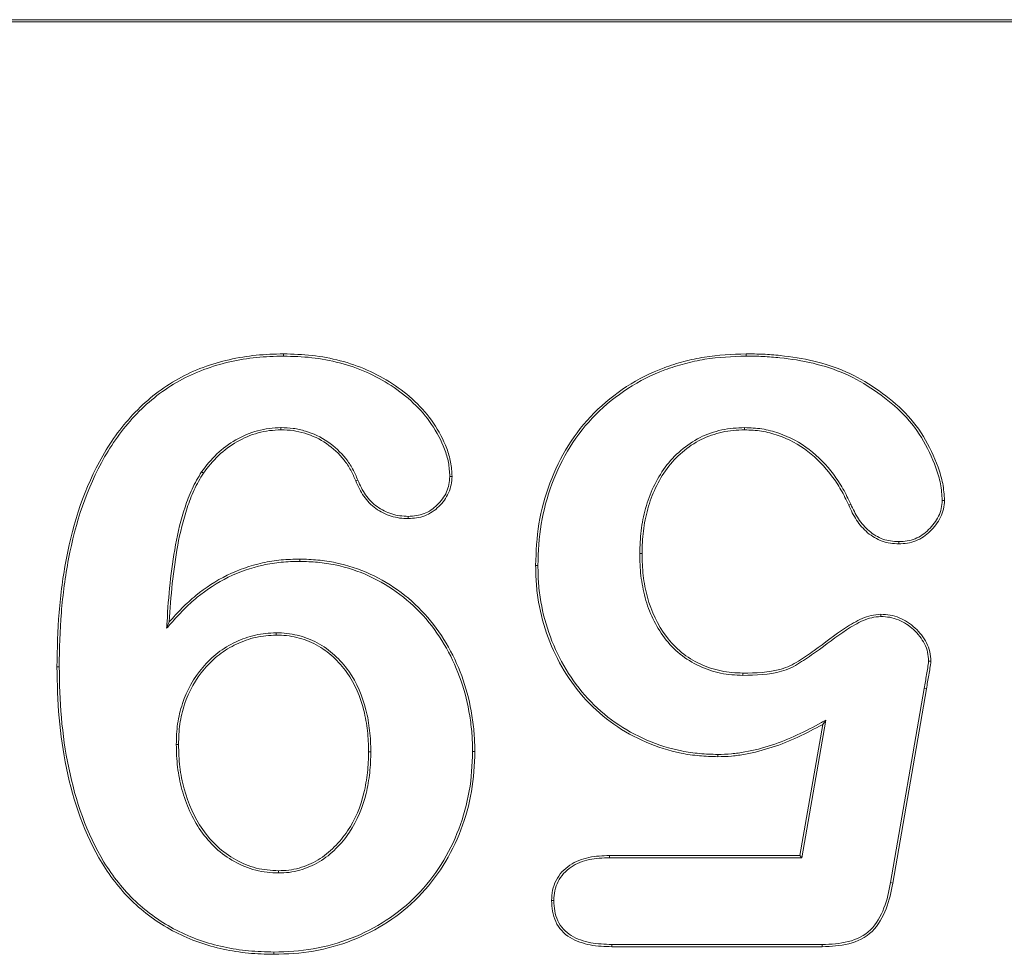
# Model space of a CAD drawing. Header units: millimetres. Extents: x 23 to 674, y 24 to 517.
# Tile 20 of 26: x 344.43 to 350.15, y 249.69 to 255.11. Entities that reach past the tile are written whole.
import ezdxf

# ---------------------------------------------------------------- set-up
doc = ezdxf.new("R2010")
doc.units = ezdxf.units.MM
doc.header["$LTSCALE"] = 2.5
doc.layers.add('Visible (ANSI)', color=7, linetype='Continuous', lineweight=9)
doc.layers.add('Visible Narrow (ANSI)', color=7, linetype='Continuous', lineweight=9)

msp = doc.modelspace()

# ---------------------------------------------------------------- linework, layer by layer
at = {"layer": 'Visible (ANSI)'}
for p, q in [((356.3858, 255.1132), (332.3858, 255.1132)), ((356.3858, 255.1001), (332.3858, 255.1001)), ((345.966, 253.1598), (345.966, 253.1729)), ((348.6529, 253.1598), (348.6528, 253.1729)), ((345.9515, 252.7448), (345.9515, 252.7317)), ((348.6439, 252.7448), (348.6439, 252.7317)), ((345.4905, 252.4881), (345.5013, 252.4807)), ((346.9319, 252.4615), (346.945, 252.4614)), ((349.2604, 252.3008), (349.2485, 252.2953)), ((349.7918, 252.3222), (349.8049, 252.3222)), ((346.6905, 252.2298), (346.6906, 252.2167)), ((349.5394, 252.0829), (349.5395, 252.0698)), ((348.0351, 252.014), (348.0482, 252.014)), ((346.0604, 251.9685), (346.0605, 251.9816)), ((347.4435, 251.945), (347.4304, 251.945)), ((349.4349, 251.6485), (349.4347, 251.6617)), ((345.2873, 251.5798), (345.3028, 251.6168)), ((345.9231, 251.5534), (345.9233, 251.5403)), ((349.7125, 251.3888), (349.7256, 251.3886)), ((344.6636, 251.3556), (344.6505, 251.3555)), ((348.634, 251.3066), (348.6342, 251.3197)), ((349.6872, 251.2309), (349.4921, 250.1031)), ((349.7001, 251.2287), (349.505, 250.1007)), ((348.9762, 250.2476), (349.1151, 251.0465)), ((349.1151, 251.0465), (349.0975, 251.0219)), ((348.9651, 250.2607), (349.0975, 251.0219)), ((345.3434, 250.9053), (345.3565, 250.9053)), ((346.4728, 250.8633), (346.4597, 250.8633)), ((347.0643, 250.864), (347.0774, 250.864)), ((348.4881, 250.8474), (348.488, 250.8343)), ((347.8593, 250.2607), (348.9651, 250.2607)), ((347.8595, 250.2476), (347.8593, 250.2607)), ((347.8595, 250.2476), (348.9762, 250.2476)), ((348.9762, 250.2476), (348.9651, 250.2607)), ((345.937, 250.1593), (345.9371, 250.1724)), ((349.4921, 250.1031), (349.505, 250.1007)), ((347.5359, 249.9993), (347.5228, 249.9994)), ((347.8732, 249.7443), (347.873, 249.7312)), ((349.0954, 249.7312), (347.873, 249.7312)), ((349.0953, 249.7443), (347.8732, 249.7443)), ((349.0953, 249.7443), (349.0954, 249.7312)), ((345.9102, 249.7002), (345.9102, 249.6871))]:
    msp.add_line(p, q, dxfattribs=at)
for points, knots in [([(344.6505, 251.3555), (344.6519, 251.4612), (344.654, 251.5669), (344.6717, 251.7776), (344.6854, 251.8825), (344.745, 252.1939), (344.8107, 252.3981), (344.9687, 252.6731), (345.032, 252.7587), (345.1789, 252.9109), (345.263, 252.9768), (345.4478, 253.0797), (345.5483, 253.1157), (345.7029, 253.1511), (345.7551, 253.16), (345.8603, 253.1704), (345.9132, 253.1717), (345.966, 253.1729)], [0, 0, 0, 0, 0.000316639, 0.000316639, 0.000633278, 0.000633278, 0.001266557, 0.001266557, 0.001583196, 0.001583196, 0.001899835, 0.001899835, 0.002216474, 0.002216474, 0.002374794, 0.002374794, 0.002533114, 0.002533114, 0.002533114, 0.002533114]), ([(344.6636, 251.3556), (344.665, 251.4612), (344.6671, 251.5663), (344.6847, 251.776), (344.6984, 251.8806), (344.7577, 252.1904), (344.823, 252.3932), (344.9796, 252.6657), (345.0422, 252.7504), (345.1875, 252.901), (345.2705, 252.966), (345.453, 253.0675), (345.5522, 253.1031), (345.7053, 253.1383), (345.757, 253.147), (345.8609, 253.1573), (345.9132, 253.1586), (345.966, 253.1598)], [0, 0, 0, 0, 0.00031392, 0.00031392, 0.00062803, 0.00062803, 0.001256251, 0.001256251, 0.001570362, 0.001570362, 0.001884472, 0.001884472, 0.002198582, 0.002198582, 0.002355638, 0.002355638, 0.002512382, 0.002512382, 0.002512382, 0.002512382]), ([(345.966, 253.1729), (346.0215, 253.1716), (346.0769, 253.1702), (346.187, 253.1576), (346.2416, 253.1472), (346.4028, 253.106), (346.5056, 253.0604), (346.691, 252.939), (346.775, 252.863), (346.8677, 252.725), (346.8944, 252.676), (346.9239, 252.5982), (346.9317, 252.5713), (346.9415, 252.5168), (346.9433, 252.4891), (346.945, 252.4614)], [0, 0, 0, 0, 0.000164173, 0.000164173, 0.000328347, 0.000328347, 0.000656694, 0.000656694, 0.000985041, 0.000985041, 0.001149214, 0.001149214, 0.001231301, 0.001231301, 0.001313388, 0.001313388, 0.001313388, 0.001313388]), ([(345.966, 253.1598), (346.0214, 253.1585), (346.0762, 253.1571), (346.1848, 253.1446), (346.239, 253.1343), (346.3984, 253.0936), (346.4997, 253.0486), (346.6825, 252.9289), (346.7652, 252.8541), (346.8562, 252.7185), (346.8826, 252.67), (346.9114, 252.5941), (346.919, 252.5681), (346.9284, 252.5157), (346.9302, 252.4889), (346.9319, 252.4615)], [0, 0, 0, 0, 0.000161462, 0.000161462, 0.000323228, 0.000323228, 0.000646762, 0.000646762, 0.000970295, 0.000970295, 0.001132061, 0.001132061, 0.001212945, 0.001212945, 0.001292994, 0.001292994, 0.001292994, 0.001292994]), ([(347.4304, 251.945), (347.4328, 252.0261), (347.4362, 252.1073), (347.4636, 252.2671), (347.4843, 252.346), (347.5409, 252.4979), (347.5765, 252.5713), (347.6625, 252.7087), (347.7133, 252.7725), (347.8845, 252.9453), (348.0242, 253.0348), (348.2138, 253.1063), (348.2526, 253.1182), (348.3311, 253.1387), (348.3706, 253.1479), (348.4906, 253.1671), (348.5719, 253.1715), (348.6528, 253.1729)], [0, 0, 0, 0, 0.000240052, 0.000240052, 0.000480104, 0.000480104, 0.000720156, 0.000720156, 0.000960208, 0.000960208, 0.001440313, 0.001440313, 0.001560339, 0.001560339, 0.001680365, 0.001680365, 0.001920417, 0.001920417, 0.001920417, 0.001920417]), ([(347.4435, 251.945), (347.4459, 252.0261), (347.4493, 252.106), (347.4763, 252.2641), (347.4969, 252.3422), (347.5529, 252.4925), (347.5882, 252.5653), (347.673, 252.7009), (347.7233, 252.764), (347.8925, 252.9347), (348.0306, 253.0232), (348.218, 253.0939), (348.2562, 253.1056), (348.3341, 253.126), (348.3731, 253.1351), (348.4916, 253.154), (348.5723, 253.1584), (348.6529, 253.1598)], [0, 0, 0, 0, 0.000237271, 0.000237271, 0.000474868, 0.000474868, 0.000712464, 0.000712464, 0.00095006, 0.00095006, 0.001425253, 0.001425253, 0.001544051, 0.001544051, 0.001662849, 0.001662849, 0.001900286, 0.001900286, 0.001900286, 0.001900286]), ([(348.6528, 253.1729), (348.6858, 253.1727), (348.7188, 253.1725), (348.7846, 253.1695), (348.8175, 253.1667), (348.9159, 253.1567), (348.9811, 253.1463), (349.1093, 253.1156), (349.1725, 253.0957), (349.2931, 253.0424), (349.3505, 253.0093), (349.4594, 252.9349), (349.5114, 252.894), (349.6059, 252.8018), (349.6476, 252.7501), (349.7165, 252.6375), (349.7448, 252.5776), (349.7784, 252.4845), (349.788, 252.4528), (349.8007, 252.3881), (349.8029, 252.3551), (349.8049, 252.3222)], [0, 0, 0, 0, 0.000098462, 0.000098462, 0.000196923, 0.000196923, 0.000393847, 0.000393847, 0.00059077, 0.00059077, 0.000787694, 0.000787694, 0.000984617, 0.000984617, 0.001181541, 0.001181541, 0.001378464, 0.001378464, 0.001476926, 0.001476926, 0.001575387, 0.001575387, 0.001575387, 0.001575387]), ([(348.6529, 253.1598), (348.6858, 253.1596), (348.7186, 253.1594), (348.7837, 253.1565), (348.8163, 253.1537), (348.9143, 253.1437), (348.9785, 253.1334), (349.1058, 253.1029), (349.168, 253.0833), (349.287, 253.0308), (349.3437, 252.9981), (349.4515, 252.9245), (349.503, 252.8839), (349.5961, 252.7931), (349.637, 252.7424), (349.7047, 252.6315), (349.7328, 252.5722), (349.7659, 252.4805), (349.7753, 252.4494), (349.7876, 252.3867), (349.7898, 252.355), (349.7918, 252.3222)], [0, 0, 0, 0, 0.000097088, 0.000097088, 0.000194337, 0.000194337, 0.000388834, 0.000388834, 0.000583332, 0.000583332, 0.000777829, 0.000777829, 0.000972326, 0.000972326, 0.001166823, 0.001166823, 0.001361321, 0.001361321, 0.001458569, 0.001458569, 0.001555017, 0.001555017, 0.001555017, 0.001555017]), ([(345.9515, 252.7448), (345.9514, 252.7448), (345.9512, 252.7448), (345.9511, 252.7448), (345.9287, 252.744), (345.9059, 252.7432), (345.8601, 252.7374), (345.8377, 252.7326), (345.7714, 252.7148), (345.7286, 252.6964), (345.6497, 252.6508), (345.6125, 252.6235), (345.5461, 252.5606), (345.5175, 252.5243), (345.4908, 252.4886), (345.4907, 252.4884), (345.4906, 252.4883), (345.4905, 252.4881)], [0, 0, 0, 0, 0.000000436, 0.000000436, 0.000000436, 0.0000683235, 0.0000683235, 0.000136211, 0.000136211, 0.000271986, 0.000271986, 0.000407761, 0.000407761, 0.0005435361, 0.0005435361, 0.0005435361, 0.0005441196, 0.0005441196, 0.0005441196, 0.0005441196]), ([(345.9515, 252.7317), (345.9292, 252.7309), (345.9068, 252.7301), (345.8625, 252.7245), (345.8406, 252.7198), (345.7758, 252.7024), (345.7344, 252.6846), (345.657, 252.6399), (345.6208, 252.6132), (345.5558, 252.5518), (345.5281, 252.5165), (345.5013, 252.4807)], [0, 0, 0, 0, 0.0000664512, 0.0000664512, 0.0001329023, 0.0001329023, 0.0002658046, 0.0002658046, 0.0003987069, 0.0003987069, 0.0005316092, 0.0005316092, 0.0005316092, 0.0005316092]), ([(346.398, 252.4403), (346.398, 252.4404), (346.3979, 252.4404), (346.3979, 252.4404), (346.3887, 252.4619), (346.3793, 252.4837), (346.3562, 252.526), (346.3428, 252.5461), (346.298, 252.6027), (346.2623, 252.6354), (346.1835, 252.6899), (346.139, 252.7105), (346.0705, 252.7313), (346.047, 252.737), (345.9991, 252.7434), (345.9753, 252.7441), (345.9519, 252.7448), (345.9518, 252.7448), (345.9516, 252.7448), (345.9515, 252.7448)], [0, 0, 0, 0, 0.0000000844, 0.0000000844, 0.0000000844, 0.0000715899, 0.0000715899, 0.0001430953, 0.0001430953, 0.0002861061, 0.0002861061, 0.0004291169, 0.0004291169, 0.0005006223, 0.0005006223, 0.0005721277, 0.0005721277, 0.0005721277, 0.0005725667, 0.0005725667, 0.0005725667, 0.0005725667]), ([(346.3859, 252.4352), (346.3767, 252.4567), (346.3674, 252.4781), (346.3451, 252.5191), (346.3321, 252.5385), (346.2886, 252.5935), (346.2538, 252.6253), (346.177, 252.6785), (346.1343, 252.6982), (346.0672, 252.7186), (346.0444, 252.7242), (345.9983, 252.7303), (345.9749, 252.731), (345.9515, 252.7317)], [0, 0, 0, 0, 0.0000696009, 0.0000696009, 0.0001392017, 0.0001392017, 0.0002784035, 0.0002784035, 0.0004176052, 0.0004176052, 0.0004872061, 0.0004872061, 0.000556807, 0.000556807, 0.000556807, 0.000556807]), ([(348.6439, 252.7448), (348.6438, 252.7448), (348.6436, 252.7448), (348.6435, 252.7448), (348.6001, 252.7435), (348.5548, 252.7411), (348.4676, 252.7213), (348.4251, 252.7071), (348.3449, 252.6671), (348.3079, 252.6414), (348.2404, 252.5834), (348.2092, 252.5511), (348.1302, 252.443), (348.0925, 252.3613), (348.0571, 252.2333), (348.0486, 252.1898), (348.0377, 252.1021), (348.0363, 252.0578), (348.0351, 252.0143), (348.0351, 252.0142), (348.0351, 252.0141), (348.0351, 252.014)], [0, 0, 0, 0, 0.000000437, 0.000000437, 0.000000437, 0.000132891, 0.000132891, 0.000265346, 0.000265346, 0.000397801, 0.000397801, 0.000530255, 0.000530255, 0.000795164, 0.000795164, 0.000927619, 0.000927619, 0.001060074, 0.001060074, 0.001060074, 0.001060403, 0.001060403, 0.001060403, 0.001060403]), ([(348.6439, 252.7317), (348.6002, 252.7304), (348.5566, 252.7281), (348.4716, 252.7087), (348.4299, 252.6948), (348.3519, 252.6559), (348.3157, 252.6309), (348.2496, 252.574), (348.2192, 252.5425), (348.142, 252.437), (348.1048, 252.3565), (348.07, 252.2305), (348.0616, 252.1876), (348.0508, 252.1011), (348.0494, 252.0575), (348.0482, 252.014)], [0, 0, 0, 0, 0.000130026, 0.000130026, 0.000260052, 0.000260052, 0.000390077, 0.000390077, 0.000520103, 0.000520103, 0.000780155, 0.000780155, 0.000910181, 0.000910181, 0.001040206, 0.001040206, 0.001040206, 0.001040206]), ([(349.2604, 252.3008), (349.2604, 252.3008), (349.2603, 252.3009), (349.2603, 252.3009), (349.2461, 252.3307), (349.2317, 252.3607), (349.1987, 252.419), (349.18, 252.447), (349.1194, 252.5271), (349.0728, 252.5763), (348.9662, 252.6581), (348.906, 252.6908), (348.8105, 252.7232), (348.7778, 252.7321), (348.7109, 252.7424), (348.6773, 252.7436), (348.6443, 252.7448), (348.6442, 252.7448), (348.644, 252.7448), (348.6439, 252.7448)], [0, 0, 0, 0, 0.0000001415, 0.0000001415, 0.0000001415, 0.0000999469, 0.0000999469, 0.0001997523, 0.0001997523, 0.0003993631, 0.0003993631, 0.0005989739, 0.0005989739, 0.0006987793, 0.0006987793, 0.0007985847, 0.0007985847, 0.0007985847, 0.000799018, 0.000799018, 0.000799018, 0.000799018]), ([(349.2485, 252.2953), (349.2342, 252.325), (349.22, 252.3548), (349.1876, 252.4121), (349.1692, 252.4395), (349.1095, 252.5184), (349.0639, 252.5666), (348.9592, 252.6469), (348.9007, 252.6788), (348.8069, 252.7106), (348.7749, 252.7193), (348.7099, 252.7293), (348.6769, 252.7305), (348.6439, 252.7317)], [0, 0, 0, 0, 0.0000980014, 0.0000980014, 0.0001960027, 0.0001960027, 0.0003920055, 0.0003920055, 0.0005880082, 0.0005880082, 0.0006860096, 0.0006860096, 0.000784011, 0.000784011, 0.000784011, 0.000784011]), ([(345.4905, 252.4881), (345.4904, 252.488), (345.4903, 252.4878), (345.4902, 252.4876), (345.4706, 252.456), (345.4508, 252.4231), (345.4191, 252.3539), (345.406, 252.3184), (345.3707, 252.2111), (345.3523, 252.1378), (345.3258, 251.9901), (345.3151, 251.9159), (345.2992, 251.7669), (345.2943, 251.6921), (345.2897, 251.6177), (345.2889, 251.6051), (345.2881, 251.5924), (345.2873, 251.5798)], [0, 0, 0, 0, 0.0000005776, 0.0000005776, 0.0000005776, 0.0001126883, 0.0001126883, 0.000224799, 0.000224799, 0.0004490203, 0.0004490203, 0.0006732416, 0.0006732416, 0.000897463, 0.000897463, 0.000897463, 0.0009354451, 0.0009354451, 0.0009354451, 0.0009354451]), ([(345.5013, 252.4807), (345.4817, 252.449), (345.4624, 252.417), (345.4313, 252.3491), (345.4184, 252.314), (345.3834, 252.2076), (345.3651, 252.1351), (345.3388, 251.9881), (345.3281, 251.9142), (345.3122, 251.7658), (345.3074, 251.6913), (345.3028, 251.6168)], [0, 0, 0, 0, 0.000111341, 0.000111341, 0.0002226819, 0.0002226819, 0.0004453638, 0.0004453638, 0.0006680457, 0.0006680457, 0.0008907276, 0.0008907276, 0.0008907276, 0.0008907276]), ([(346.9319, 252.4615), (346.9297, 252.4293), (346.9257, 252.3991), (346.9002, 252.3439), (346.8811, 252.3178), (346.837, 252.2741), (346.8108, 252.2565), (346.7536, 252.2345), (346.7229, 252.2315), (346.6905, 252.2298)], [0, 0, 0, 0, 0.0000915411, 0.0000915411, 0.0001838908, 0.0001838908, 0.0002762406, 0.0002762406, 0.0003680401, 0.0003680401, 0.0003680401, 0.0003680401]), ([(346.945, 252.4614), (346.9428, 252.429), (346.9386, 252.3958), (346.9112, 252.3365), (346.8915, 252.3096), (346.845, 252.2637), (346.8173, 252.2449), (346.7562, 252.2215), (346.7231, 252.2184), (346.6906, 252.2167)], [0, 0, 0, 0, 0.0000976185, 0.0000976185, 0.0001952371, 0.0001952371, 0.0002928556, 0.0002928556, 0.0003904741, 0.0003904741, 0.0003904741, 0.0003904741]), ([(346.6906, 252.2167), (346.6739, 252.2173), (346.6572, 252.2179), (346.6241, 252.2224), (346.6078, 252.2263), (346.5597, 252.2409), (346.5296, 252.2561), (346.4751, 252.295), (346.4517, 252.3194), (346.4129, 252.3739), (346.3987, 252.4043), (346.3859, 252.4352)], [0, 0, 0, 0, 0.0000494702, 0.0000494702, 0.0000989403, 0.0000989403, 0.0001978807, 0.0001978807, 0.000296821, 0.000296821, 0.0003957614, 0.0003957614, 0.0003957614, 0.0003957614]), ([(346.6905, 252.2298), (346.674, 252.2304), (346.6579, 252.231), (346.6267, 252.2353), (346.611, 252.239), (346.5646, 252.2531), (346.5362, 252.2674), (346.4837, 252.305), (346.4617, 252.3279), (346.4242, 252.3806), (346.4109, 252.4092), (346.398, 252.4403), (346.398, 252.4403), (346.398, 252.4403), (346.398, 252.4403)], [0, 0, 0, 0, 0.0000469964, 0.0000469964, 0.0000945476, 0.0000945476, 0.0001896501, 0.0001896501, 0.0002847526, 0.0002847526, 0.0003798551, 0.0003798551, 0.0003798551, 0.0003799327, 0.0003799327, 0.0003799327, 0.0003799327]), ([(349.5395, 252.0698), (349.5069, 252.0711), (349.4737, 252.0742), (349.4121, 252.0964), (349.3837, 252.1137), (349.3336, 252.156), (349.3122, 252.1812), (349.2761, 252.2358), (349.262, 252.2655), (349.2485, 252.2953)], [0, 0, 0, 0, 0.00009726, 0.00009726, 0.00019452, 0.00019452, 0.0002917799, 0.0002917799, 0.0003890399, 0.0003890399, 0.0003890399, 0.0003890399]), ([(349.5394, 252.0829), (349.507, 252.0843), (349.4763, 252.0872), (349.4182, 252.1081), (349.3911, 252.1246), (349.3431, 252.1651), (349.3226, 252.1893), (349.2876, 252.2422), (349.274, 252.2708), (349.2604, 252.3007), (349.2604, 252.3007), (349.2604, 252.3008), (349.2604, 252.3008)], [0, 0, 0, 0, 0.0000929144, 0.0000929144, 0.0001863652, 0.0001863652, 0.0002798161, 0.0002798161, 0.0003732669, 0.0003732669, 0.0003732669, 0.0003734, 0.0003734, 0.0003734, 0.0003734]), ([(349.7918, 252.3222), (349.7907, 252.3055), (349.7895, 252.2899), (349.7827, 252.2596), (349.7772, 252.2446), (349.756, 252.2015), (349.736, 252.1755), (349.6898, 252.13), (349.6632, 252.1115), (349.6189, 252.0936), (349.6035, 252.0894), (349.5723, 252.0845), (349.5561, 252.0837), (349.5394, 252.0829)], [0, 0, 0, 0, 0.0000469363, 0.0000469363, 0.0000946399, 0.0000946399, 0.0001900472, 0.0001900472, 0.0002854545, 0.0002854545, 0.0003331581, 0.0003331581, 0.0003803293, 0.0003803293, 0.0003803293, 0.0003803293]), ([(349.8049, 252.3222), (349.8038, 252.3053), (349.8026, 252.2884), (349.7953, 252.2556), (349.7893, 252.2396), (349.767, 252.1941), (349.7461, 252.1671), (349.698, 252.1197), (349.6699, 252.1), (349.6228, 252.0811), (349.6065, 252.0766), (349.5732, 252.0714), (349.5563, 252.0706), (349.5395, 252.0698)], [0, 0, 0, 0, 0.0000499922, 0.0000499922, 0.0000999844, 0.0000999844, 0.0001999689, 0.0001999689, 0.0002999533, 0.0002999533, 0.0003499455, 0.0003499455, 0.0003999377, 0.0003999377, 0.0003999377, 0.0003999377]), ([(348.0351, 252.014), (348.0351, 252.0139), (348.0351, 252.0138), (348.0351, 252.0137), (348.036, 251.9712), (348.037, 251.9279), (348.0471, 251.842), (348.0553, 251.7994), (348.0893, 251.674), (348.1268, 251.5939), (348.2055, 251.4896), (348.2356, 251.4574), (348.3035, 251.4022), (348.3413, 251.3794), (348.4204, 251.3429), (348.4617, 251.3284), (348.5473, 251.3104), (348.5913, 251.3081), (348.6337, 251.3066), (348.6338, 251.3066), (348.6339, 251.3066), (348.634, 251.3066)], [0, 0, 0, 0, 0.000000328, 0.000000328, 0.000000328, 0.000129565, 0.000129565, 0.000258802, 0.000258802, 0.000517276, 0.000517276, 0.000646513, 0.000646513, 0.00077575, 0.00077575, 0.000904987, 0.000904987, 0.001034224, 0.001034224, 0.001034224, 0.001034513, 0.001034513, 0.001034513, 0.001034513]), ([(348.0482, 252.014), (348.0491, 251.9714), (348.0501, 251.9288), (348.06, 251.8442), (348.0681, 251.8022), (348.1016, 251.6788), (348.1384, 251.6002), (348.2154, 251.4982), (348.2447, 251.4669), (348.3109, 251.4131), (348.3476, 251.3909), (348.425, 251.3552), (348.4655, 251.341), (348.5489, 251.3234), (348.5917, 251.3212), (348.6342, 251.3197)], [0, 0, 0, 0, 0.000126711, 0.000126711, 0.000253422, 0.000253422, 0.000506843, 0.000506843, 0.000633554, 0.000633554, 0.000760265, 0.000760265, 0.000886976, 0.000886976, 0.001013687, 0.001013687, 0.001013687, 0.001013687]), ([(345.2873, 251.5798), (345.2957, 251.5893), (345.3041, 251.5987), (345.3125, 251.6081), (345.3367, 251.6352), (345.3606, 251.6621), (345.411, 251.713), (345.4376, 251.737), (345.521, 251.8048), (345.5812, 251.8444), (345.7094, 251.9074), (345.7774, 251.9311), (345.8822, 251.9543), (345.9175, 251.96), (345.9884, 251.9666), (346.0243, 251.9675), (346.0604, 251.9685)], [0, 0, 0, 0, 0.0000375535, 0.0000375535, 0.0000375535, 0.0001453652, 0.0001453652, 0.0002531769, 0.0002531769, 0.0004688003, 0.0004688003, 0.0006844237, 0.0006844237, 0.0007922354, 0.0007922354, 0.0008996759, 0.0008996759, 0.0008996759, 0.0008996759]), ([(345.3028, 251.6168), (345.3269, 251.6439), (345.351, 251.671), (345.402, 251.7225), (345.429, 251.7469), (345.5134, 251.8156), (345.5744, 251.8556), (345.7046, 251.9197), (345.7736, 251.9436), (345.8798, 251.9672), (345.9158, 251.973), (345.9879, 251.9797), (346.0242, 251.9806), (346.0605, 251.9816)], [0, 0, 0, 0, 0.0001076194, 0.0001076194, 0.0002152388, 0.0002152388, 0.0004304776, 0.0004304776, 0.0006457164, 0.0006457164, 0.0007533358, 0.0007533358, 0.0008609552, 0.0008609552, 0.0008609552, 0.0008609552]), ([(346.0604, 251.9685), (346.0954, 251.9674), (346.1302, 251.9663), (346.1989, 251.96), (346.2332, 251.9548), (346.3348, 251.9332), (346.4013, 251.9115), (346.59, 251.8253), (346.7033, 251.7394), (346.8842, 251.5292), (346.9521, 251.4052), (347.0201, 251.2081), (347.0365, 251.1404), (347.0532, 251.0373), (347.0575, 251.0029), (347.0625, 250.9338), (347.0634, 250.899), (347.0643, 250.864)], [0, 0, 0, 0, 0.00010348, 0.00010348, 0.00020733, 0.00020733, 0.00041503, 0.00041503, 0.000830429, 0.000830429, 0.001245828, 0.001245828, 0.001453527, 0.001453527, 0.001557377, 0.001557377, 0.001660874, 0.001660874, 0.001660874, 0.001660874]), ([(346.0605, 251.9816), (346.0956, 251.9805), (346.1307, 251.9794), (346.2006, 251.973), (346.2354, 251.9677), (346.3385, 251.9458), (346.4057, 251.9239), (346.5974, 251.8363), (346.712, 251.7493), (346.8953, 251.5363), (346.964, 251.4109), (347.0327, 251.2116), (347.0493, 251.1432), (347.0662, 251.0391), (347.0705, 251.0042), (347.0756, 250.9342), (347.0765, 250.8991), (347.0774, 250.864)], [0, 0, 0, 0, 0.000104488, 0.000104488, 0.000208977, 0.000208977, 0.000417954, 0.000417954, 0.000835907, 0.000835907, 0.001253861, 0.001253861, 0.001462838, 0.001462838, 0.001567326, 0.001567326, 0.001671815, 0.001671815, 0.001671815, 0.001671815]), ([(348.488, 250.8343), (348.4524, 250.8354), (348.4167, 250.8365), (348.3458, 250.8427), (348.3104, 250.8479), (348.2055, 250.8688), (348.1371, 250.8902), (347.9408, 250.9751), (347.821, 251.058), (347.6279, 251.2678), (347.5529, 251.3922), (347.4787, 251.5928), (347.46, 251.6619), (347.4416, 251.7673), (347.4371, 251.8027), (347.432, 251.8737), (347.4312, 251.9094), (347.4304, 251.945)], [0, 0, 0, 0, 0.000105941, 0.000105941, 0.000211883, 0.000211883, 0.000423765, 0.000423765, 0.000847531, 0.000847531, 0.001271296, 0.001271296, 0.001483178, 0.001483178, 0.00158912, 0.00158912, 0.001695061, 0.001695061, 0.001695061, 0.001695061]), ([(348.4881, 250.8474), (348.4526, 250.8485), (348.4173, 250.8496), (348.3474, 250.8557), (348.3126, 250.8609), (348.2089, 250.8815), (348.1416, 250.9026), (347.9475, 250.9864), (347.8294, 251.0682), (347.6387, 251.2753), (347.5647, 251.3983), (347.4913, 251.5965), (347.4728, 251.6649), (347.4546, 251.7691), (347.4502, 251.804), (347.4451, 251.8741), (347.4443, 251.9094), (347.4435, 251.945)], [0, 0, 0, 0, 0.000104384, 0.000104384, 0.000209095, 0.000209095, 0.000418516, 0.000418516, 0.000837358, 0.000837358, 0.001256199, 0.001256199, 0.00146562, 0.00146562, 0.001570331, 0.001570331, 0.001674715, 0.001674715, 0.001674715, 0.001674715]), ([(348.6342, 251.3197), (348.7081, 251.3203), (348.7837, 251.3231), (348.8912, 251.3525), (348.9248, 251.3694), (348.9874, 251.4096), (349.0184, 251.43), (349.1092, 251.4946), (349.1672, 251.5413), (349.2603, 251.6026), (349.2926, 251.6211), (349.3438, 251.6437), (349.3614, 251.6502), (349.3975, 251.6583), (349.4161, 251.66), (349.4347, 251.6617)], [0, 0, 0, 0, 0.0002253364, 0.0002253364, 0.0003380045, 0.0003380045, 0.0004506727, 0.0004506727, 0.0006760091, 0.0006760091, 0.0007886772, 0.0007886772, 0.0008450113, 0.0008450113, 0.0009013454, 0.0009013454, 0.0009013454, 0.0009013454]), ([(349.4347, 251.6617), (349.453, 251.6606), (349.4713, 251.6595), (349.5074, 251.6532), (349.5251, 251.6479), (349.5761, 251.6272), (349.607, 251.6065), (349.6608, 251.5565), (349.6842, 251.5276), (349.7091, 251.4785), (349.7156, 251.4611), (349.7234, 251.4253), (349.7245, 251.407), (349.7256, 251.3886)], [0, 0, 0, 0, 0.0000547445, 0.0000547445, 0.000109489, 0.000109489, 0.0002189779, 0.0002189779, 0.0003284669, 0.0003284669, 0.0003832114, 0.0003832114, 0.0004379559, 0.0004379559, 0.0004379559, 0.0004379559]), ([(348.634, 251.3066), (348.6341, 251.3066), (348.6342, 251.3066), (348.6343, 251.3066), (348.7089, 251.3072), (348.7846, 251.3098), (348.8959, 251.3402), (348.9315, 251.3582), (348.9948, 251.3988), (349.0258, 251.4192), (349.1172, 251.4843), (349.1753, 251.531), (349.2671, 251.5913), (349.2988, 251.6096), (349.3486, 251.6315), (349.3653, 251.6376), (349.399, 251.6452), (349.4166, 251.6469), (349.4349, 251.6485)], [0, 0, 0, 0, 0.000000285, 0.000000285, 0.000000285, 0.0002247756, 0.0002247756, 0.0003370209, 0.0003370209, 0.0004492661, 0.0004492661, 0.0006737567, 0.0006737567, 0.000786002, 0.000786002, 0.0008421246, 0.0008421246, 0.0008972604, 0.0008972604, 0.0008972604, 0.0008972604]), ([(349.4349, 251.6485), (349.4529, 251.6475), (349.4703, 251.6464), (349.5041, 251.6405), (349.5209, 251.6355), (349.5696, 251.6157), (349.5991, 251.596), (349.6509, 251.5478), (349.6734, 251.52), (349.697, 251.4735), (349.7031, 251.4571), (349.7102, 251.4241), (349.7114, 251.4069), (349.7125, 251.3888)], [0, 0, 0, 0, 0.0000513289, 0.0000513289, 0.0001035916, 0.0001035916, 0.000208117, 0.000208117, 0.0003126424, 0.0003126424, 0.0003649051, 0.0003649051, 0.0004162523, 0.0004162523, 0.0004162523, 0.0004162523]), ([(345.9231, 251.5534), (345.923, 251.5534), (345.9229, 251.5534), (345.9227, 251.5534), (345.8833, 251.5517), (345.8423, 251.549), (345.763, 251.5311), (345.7247, 251.5173), (345.6517, 251.4826), (345.6168, 251.4618), (345.5525, 251.4122), (345.5236, 251.3837), (345.4448, 251.2916), (345.4046, 251.2196), (345.3667, 251.1047), (345.3573, 251.0654), (345.3455, 250.9855), (345.3444, 250.9451), (345.3434, 250.9056), (345.3434, 250.9055), (345.3434, 250.9054), (345.3434, 250.9053)], [0, 0, 0, 0, 0.0000004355, 0.0000004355, 0.0000004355, 0.0001201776, 0.0001201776, 0.0002399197, 0.0002399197, 0.0003596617, 0.0003596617, 0.0004794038, 0.0004794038, 0.000718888, 0.000718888, 0.00083863, 0.00083863, 0.0009583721, 0.0009583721, 0.0009583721, 0.0009586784, 0.0009586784, 0.0009586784, 0.0009586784]), ([(346.4728, 250.8633), (346.4728, 250.8633), (346.4728, 250.8634), (346.4728, 250.8634), (346.4724, 250.9037), (346.4712, 250.945), (346.4616, 251.0262), (346.4551, 251.0665), (346.425, 251.1859), (346.3926, 251.263), (346.3209, 251.3642), (346.2935, 251.3953), (346.2324, 251.4509), (346.1988, 251.476), (346.1256, 251.5148), (346.0864, 251.5302), (346.0261, 251.544), (346.0058, 251.5479), (345.9644, 251.5525), (345.9437, 251.553), (345.9236, 251.5534), (345.9234, 251.5534), (345.9233, 251.5534), (345.9231, 251.5534)], [0, 0, 0, 0, 0.0000001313, 0.0000001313, 0.0000001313, 0.0001227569, 0.0001227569, 0.0002453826, 0.0002453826, 0.0004906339, 0.0004906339, 0.0006132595, 0.0006132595, 0.0007358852, 0.0007358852, 0.0008585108, 0.0008585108, 0.0009198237, 0.0009198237, 0.0009811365, 0.0009811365, 0.0009811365, 0.0009815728, 0.0009815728, 0.0009815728, 0.0009815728]), ([(345.9233, 251.5403), (345.8838, 251.5386), (345.8442, 251.536), (345.767, 251.5186), (345.7296, 251.5051), (345.6581, 251.4712), (345.6239, 251.4507), (345.5613, 251.4024), (345.533, 251.3745), (345.4559, 251.2844), (345.4165, 251.214), (345.3794, 251.1013), (345.3702, 251.0627), (345.3586, 250.9845), (345.3575, 250.9449), (345.3565, 250.9053)], [0, 0, 0, 0, 0.0001173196, 0.0001173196, 0.0002346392, 0.0002346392, 0.0003519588, 0.0003519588, 0.0004692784, 0.0004692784, 0.0007039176, 0.0007039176, 0.0008212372, 0.0008212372, 0.0009385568, 0.0009385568, 0.0009385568, 0.0009385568]), ([(346.4597, 250.8633), (346.4593, 250.9036), (346.4581, 250.944), (346.4487, 251.0241), (346.4422, 251.064), (346.4127, 251.1814), (346.3807, 251.257), (346.3108, 251.3558), (346.284, 251.3863), (346.2243, 251.4406), (346.1917, 251.4649), (346.1204, 251.5027), (346.0826, 251.5176), (346.0236, 251.5311), (346.0037, 251.5349), (345.9636, 251.5394), (345.9435, 251.5399), (345.9233, 251.5403)], [0, 0, 0, 0, 0.0001200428, 0.0001200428, 0.0002400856, 0.0002400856, 0.0004801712, 0.0004801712, 0.000600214, 0.000600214, 0.0007202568, 0.0007202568, 0.0008402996, 0.0008402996, 0.000900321, 0.000900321, 0.0009603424, 0.0009603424, 0.0009603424, 0.0009603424]), ([(349.7125, 251.3888), (349.7102, 251.3633), (349.7052, 251.3371), (349.6961, 251.2842), (349.6916, 251.2575), (349.6872, 251.2309)], [0, 0, 0, 0, 0.0000794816, 0.0000794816, 0.0001599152, 0.0001599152, 0.0001599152, 0.0001599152]), ([(349.7256, 251.3886), (349.7233, 251.3617), (349.7181, 251.3352), (349.709, 251.2819), (349.7046, 251.2553), (349.7001, 251.2287)], [0, 0, 0, 0, 0.0000809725, 0.0000809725, 0.000161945, 0.000161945, 0.000161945, 0.000161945]), ([(345.9102, 249.6871), (345.8608, 249.6883), (345.8115, 249.6896), (345.7134, 249.6987), (345.6645, 249.7065), (345.5197, 249.7375), (345.4259, 249.7704), (345.2505, 249.8607), (345.1689, 249.918), (345.0258, 250.0539), (344.9639, 250.1317), (344.8094, 250.3842), (344.7461, 250.5743), (344.6855, 250.8639), (344.6718, 250.9618), (344.6544, 251.1583), (344.6522, 251.2569), (344.6505, 251.3555)], [0, 0, 0, 0, 0.000147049, 0.000147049, 0.000294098, 0.000294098, 0.000588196, 0.000588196, 0.000882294, 0.000882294, 0.001176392, 0.001176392, 0.001764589, 0.001764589, 0.002058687, 0.002058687, 0.002352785, 0.002352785, 0.002352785, 0.002352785]), ([(345.9102, 249.7002), (345.8609, 249.7014), (345.812, 249.7027), (345.7151, 249.7117), (345.6668, 249.7195), (345.5234, 249.7501), (345.4309, 249.7825), (345.2575, 249.8718), (345.1771, 249.9283), (345.0357, 250.0625), (344.9746, 250.1394), (344.8216, 250.3894), (344.7587, 250.5781), (344.6985, 250.8661), (344.6848, 250.9634), (344.6675, 251.1589), (344.6653, 251.257), (344.6636, 251.3556)], [0, 0, 0, 0, 0.00014433, 0.00014433, 0.000288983, 0.000288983, 0.00057829, 0.00057829, 0.000867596, 0.000867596, 0.001156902, 0.001156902, 0.001735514, 0.001735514, 0.00202482, 0.00202482, 0.002313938, 0.002313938, 0.002313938, 0.002313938]), ([(349.1151, 251.0465), (349.1071, 251.0421), (349.0992, 251.0377), (349.0912, 251.0333), (348.9974, 250.9815), (348.9015, 250.9345), (348.7497, 250.885), (348.6984, 250.8712), (348.6199, 250.8573), (348.5936, 250.8534), (348.5412, 250.8486), (348.5149, 250.848), (348.4881, 250.8474)], [0, 0, 0, 0, 0.000027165, 0.000027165, 0.000027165, 0.0003465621, 0.0003465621, 0.0005062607, 0.0005062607, 0.00058611, 0.00058611, 0.0006656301, 0.0006656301, 0.0006656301, 0.0006656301]), ([(349.0975, 251.0219), (349.0036, 250.97), (348.9065, 250.9224), (348.7533, 250.8724), (348.7013, 250.8584), (348.6219, 250.8443), (348.5953, 250.8404), (348.5418, 250.8355), (348.5149, 250.8349), (348.488, 250.8343)], [0, 0, 0, 0, 0.0003214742, 0.0003214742, 0.0004822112, 0.0004822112, 0.0005625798, 0.0005625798, 0.0006429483, 0.0006429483, 0.0006429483, 0.0006429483]), ([(345.3434, 250.9053), (345.3434, 250.9052), (345.3434, 250.9051), (345.3434, 250.905), (345.3444, 250.8617), (345.3457, 250.8176), (345.3561, 250.7299), (345.365, 250.6866), (345.3996, 250.559), (345.4355, 250.4766), (345.5119, 250.368), (345.5407, 250.334), (345.6058, 250.2733), (345.6421, 250.2471), (345.7199, 250.2037), (345.7614, 250.1867), (345.8479, 250.164), (345.8933, 250.1607), (345.9366, 250.1594), (345.9368, 250.1593), (345.9369, 250.1593), (345.937, 250.1593)], [0, 0, 0, 0, 0.000000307, 0.000000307, 0.000000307, 0.000132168, 0.000132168, 0.00026403, 0.00026403, 0.000527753, 0.000527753, 0.000659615, 0.000659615, 0.000791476, 0.000791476, 0.000923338, 0.000923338, 0.0010552, 0.0010552, 0.0010552, 0.00105558, 0.00105558, 0.00105558, 0.00105558]), ([(345.3565, 250.9053), (345.3575, 250.8619), (345.3588, 250.8184), (345.369, 250.7321), (345.3778, 250.6894), (345.4119, 250.5637), (345.4471, 250.4828), (345.5222, 250.3762), (345.5504, 250.3428), (345.6139, 250.2836), (345.6495, 250.258), (345.7254, 250.2156), (345.7659, 250.199), (345.85, 250.177), (345.8937, 250.1738), (345.9371, 250.1724)], [0, 0, 0, 0, 0.000129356, 0.000129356, 0.000258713, 0.000258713, 0.000517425, 0.000517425, 0.000646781, 0.000646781, 0.000776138, 0.000776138, 0.000905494, 0.000905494, 0.00103485, 0.00103485, 0.00103485, 0.00103485]), ([(347.0774, 250.864), (347.0752, 250.7867), (347.0712, 250.7092), (347.0443, 250.5569), (347.0234, 250.4821), (346.9415, 250.2649), (346.8582, 250.1307), (346.6412, 249.9102), (346.5083, 249.8247), (346.2922, 249.74), (346.2174, 249.7191), (346.0649, 249.6926), (345.9874, 249.689), (345.9102, 249.6871)], [0, 0, 0, 0, 0.000229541, 0.000229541, 0.000459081, 0.000459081, 0.000918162, 0.000918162, 0.001377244, 0.001377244, 0.001606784, 0.001606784, 0.001836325, 0.001836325, 0.001836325, 0.001836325]), ([(347.0643, 250.864), (347.0621, 250.7868), (347.0581, 250.7105), (347.0315, 250.56), (347.0109, 250.4859), (346.9298, 250.271), (346.8476, 250.1386), (346.6331, 249.9206), (346.5019, 249.8363), (346.2883, 249.7526), (346.2143, 249.7319), (346.0637, 249.7057), (345.9874, 249.7021), (345.9102, 249.7002)], [0, 0, 0, 0, 0.000226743, 0.000226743, 0.000453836, 0.000453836, 0.000908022, 0.000908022, 0.001362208, 0.001362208, 0.001589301, 0.001589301, 0.001816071, 0.001816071, 0.001816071, 0.001816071]), ([(345.937, 250.1593), (345.9371, 250.1593), (345.9373, 250.1593), (345.9374, 250.1593), (345.9575, 250.1598), (345.9782, 250.1604), (346.0196, 250.1655), (346.04, 250.1698), (346.0999, 250.1865), (346.138, 250.2028), (346.2097, 250.2452), (346.2412, 250.2723), (346.2997, 250.3299), (346.3263, 250.3616), (346.395, 250.4644), (346.4266, 250.5413), (346.4555, 250.6606), (346.4619, 250.7008), (346.4713, 250.7818), (346.4724, 250.823), (346.4728, 250.8631), (346.4728, 250.8632), (346.4728, 250.8632), (346.4728, 250.8633)], [0, 0, 0, 0, 0.0000003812, 0.0000003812, 0.0000003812, 0.0000615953, 0.0000615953, 0.0001228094, 0.0001228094, 0.0002452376, 0.0002452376, 0.0003676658, 0.0003676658, 0.000490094, 0.000490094, 0.0007349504, 0.0007349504, 0.0008573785, 0.0008573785, 0.0009798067, 0.0009798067, 0.0009798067, 0.0009799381, 0.0009799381, 0.0009799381, 0.0009799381]), ([(345.9371, 250.1724), (345.9572, 250.1729), (345.9773, 250.1735), (346.0172, 250.1784), (346.037, 250.1826), (346.0952, 250.1988), (346.1325, 250.2148), (346.2018, 250.2557), (346.2326, 250.2823), (346.2899, 250.3387), (346.3159, 250.3697), (346.383, 250.4701), (346.4142, 250.5457), (346.4426, 250.663), (346.449, 250.7028), (346.4582, 250.7828), (346.4593, 250.823), (346.4597, 250.8633)], [0, 0, 0, 0, 0.0000599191, 0.0000599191, 0.0001198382, 0.0001198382, 0.0002396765, 0.0002396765, 0.0003595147, 0.0003595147, 0.000479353, 0.000479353, 0.0007190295, 0.0007190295, 0.0008388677, 0.0008388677, 0.0009587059, 0.0009587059, 0.0009587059, 0.0009587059]), ([(347.5228, 249.9994), (347.5239, 250.0194), (347.5251, 250.0395), (347.5331, 250.0788), (347.5398, 250.098), (347.5679, 250.1512), (347.5954, 250.1821), (347.6623, 250.2264), (347.7004, 250.2412), (347.779, 250.2575), (347.8193, 250.2592), (347.8593, 250.2607)], [0, 0, 0, 0, 0.0000596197, 0.0000596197, 0.0001192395, 0.0001192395, 0.000238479, 0.000238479, 0.0003577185, 0.0003577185, 0.0004769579, 0.0004769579, 0.0004769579, 0.0004769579]), ([(347.5359, 249.9993), (347.537, 250.0192), (347.5382, 250.0382), (347.5457, 250.075), (347.552, 250.0929), (347.5783, 250.1429), (347.6044, 250.1723), (347.6678, 250.2144), (347.7044, 250.2287), (347.7802, 250.2444), (347.8196, 250.2461), (347.8595, 250.2476)], [0, 0, 0, 0, 0.0000564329, 0.0000564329, 0.0001134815, 0.0001134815, 0.0002275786, 0.0002275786, 0.0003416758, 0.0003416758, 0.0004555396, 0.0004555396, 0.0004555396, 0.0004555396]), ([(349.4921, 250.1031), (349.4822, 250.0525), (349.4716, 250.0028), (349.4349, 249.909), (349.4101, 249.864), (349.3404, 249.7951), (349.2944, 249.7735), (349.1973, 249.7483), (349.1469, 249.7457), (349.0953, 249.7443)], [0, 0, 0, 0, 0.0001481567, 0.0001481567, 0.0002964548, 0.0002964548, 0.0004447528, 0.0004447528, 0.0005928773, 0.0005928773, 0.0005928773, 0.0005928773]), ([(349.505, 250.1007), (349.495, 250.0502), (349.4843, 249.9993), (349.4467, 249.903), (349.4212, 249.8566), (349.3477, 249.7839), (349.2992, 249.7612), (349.199, 249.7352), (349.147, 249.7326), (349.0954, 249.7312)], [0, 0, 0, 0, 0.0001529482, 0.0001529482, 0.0003058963, 0.0003058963, 0.0004588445, 0.0004588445, 0.0006117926, 0.0006117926, 0.0006117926, 0.0006117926]), ([(347.873, 249.7312), (347.8312, 249.7323), (347.7891, 249.7337), (347.7066, 249.7493), (347.6661, 249.7627), (347.5944, 249.8064), (347.5649, 249.8386), (347.5384, 249.896), (347.532, 249.9162), (347.5246, 249.9574), (347.5237, 249.9784), (347.5228, 249.9994)], [0, 0, 0, 0, 0.0001241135, 0.0001241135, 0.000248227, 0.000248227, 0.0003723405, 0.0003723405, 0.0004343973, 0.0004343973, 0.000496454, 0.000496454, 0.000496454, 0.000496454]), ([(347.8732, 249.7443), (347.8313, 249.7454), (347.7903, 249.7468), (347.7102, 249.762), (347.6711, 249.775), (347.6031, 249.8165), (347.5759, 249.8462), (347.5508, 249.9004), (347.5447, 249.9196), (347.5378, 249.9583), (347.5368, 249.9785), (347.5359, 249.9993)], [0, 0, 0, 0, 0.0001189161, 0.0001189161, 0.00023799, 0.00023799, 0.0003570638, 0.0003570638, 0.0004166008, 0.0004166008, 0.0004755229, 0.0004755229, 0.0004755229, 0.0004755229])]:
    msp.add_open_spline(points, degree=3, knots=knots, dxfattribs=at)
at = {"layer": 'Visible Narrow (ANSI)'}
for p, q in [((346.398, 252.4403), (346.3859, 252.4352)), ((349.6872, 251.2309), (349.7001, 251.2287))]:
    msp.add_line(p, q, dxfattribs=at)

doc.saveas('drawing.dxf')
